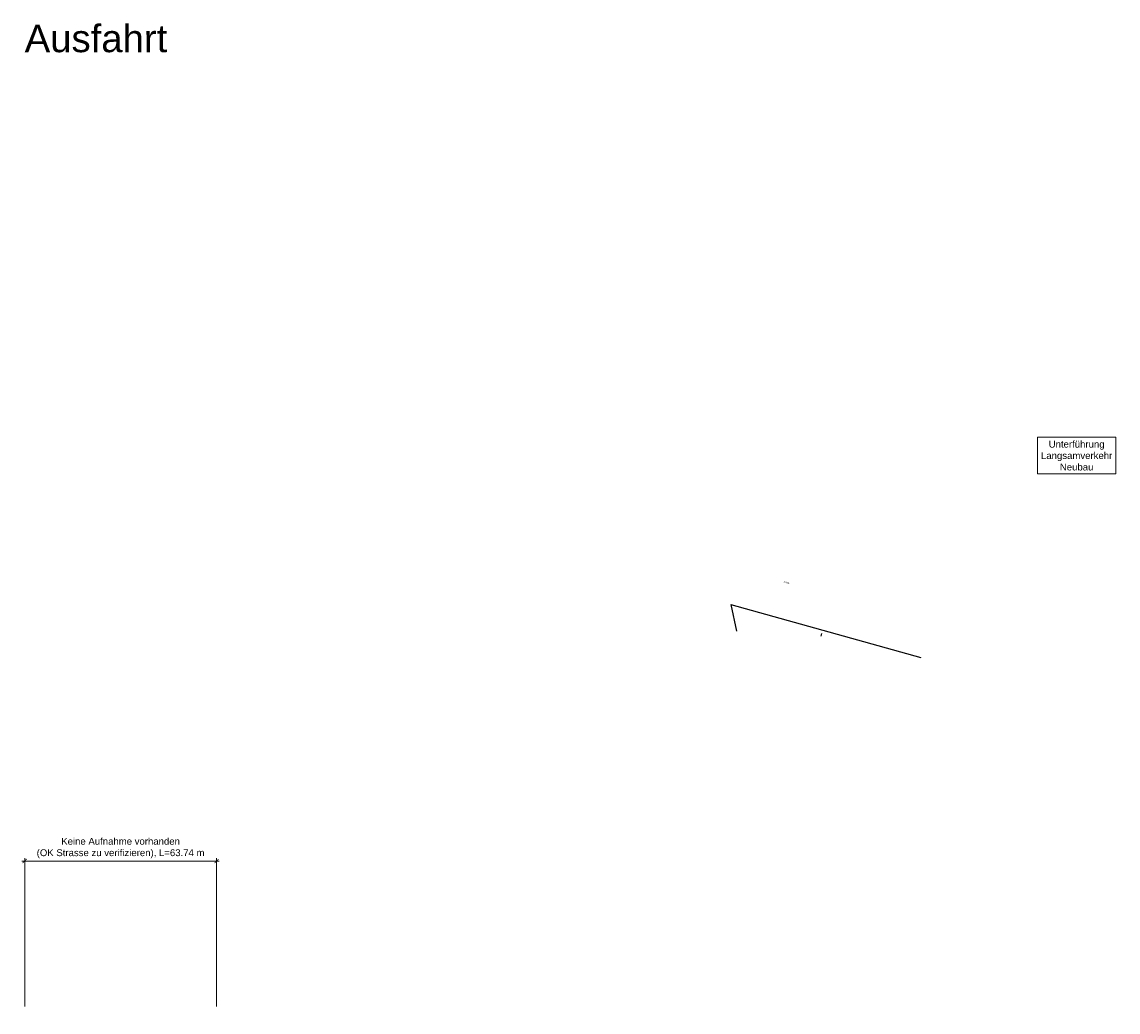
# Model space of a CAD drawing. Header units: metres. Extents: x 2755895 to 2756295, y 1227125 to 1227486.
import ezdxf

# ---------------------------------------------------------------- set-up
doc = ezdxf.new("R2010")
doc.units = ezdxf.units.M
doc.header["$PDMODE"] = 3
doc.layers.get('Defpoints').update_dxf_attribs({"color": 61})
doc.layers.add('_Hilfslayer', color=6, linetype='Continuous', plot=False)
doc.layers.add('AFRY_Bemassung', color=10, linetype='Continuous', lineweight=5)
doc.layers.add('AFRY_Längenprofil_proj_Beschriftung', color=10, linetype='Continuous', lineweight=18)
doc.styles.add('AFRY_Standard', font='arial.ttf')
doc.dimstyles.new('AFRY_bm_m', dxfattribs={"dimscale": 0, "dimtxt": 2.5, "dimasz": 1.5, "dimexe": 1, "dimexo": 2, "dimgap": 1, "dimtad": 1, "dimzin": 0, "dimdsep": 46, "dimtxsty": 'AFRY_Standard', "dimblk": 'ARCHTICK', "dimcen": 2.5, "dimdle": 1, "dimclrd": 256, "dimclre": 256, "dimclrt": 256, "dimadec": 0, "dimazin": 0, "dimtfac": 1, "dimtmove": 0, "dimatfit": 3, "dimfxl": 1, "dimtolj": 1, "dimtzin": 0, "dimlwd": -1, "dimlwe": -1, "dimarcsym": 2})

# ---------------------------------------------------------------- blocks, each defined once
blk = doc.blocks.new('_ARCHTICK')
at = {"color": 0, "linetype": 'ByBlock', "const_width": 0.15}
blk.add_lwpolyline([(-0.5, -0.5), (0.5, 0.5)], dxfattribs=at)
blk = doc.blocks.new('*D108')
at = {"layer": 'AFRY_Bemassung', "transparency": 16777216}
for p, q in [((2755895.25, 1227180.21), (2755967.25, 1227180.21)), ((2755896.25, 1227127.11), (2755896.25, 1227181.21)), ((2755966.25, 1227127.11), (2755966.25, 1227181.21))]:
    blk.add_line(p, q, dxfattribs=at)
at = {"layer": 'Defpoints', "color": 0, "transparency": 16777216}
for p in [(2755966.25, 1227180.21), (2755896.25, 1227125.11), (2755966.25, 1227125.11)]:
    blk.add_point(p, dxfattribs=at)
at = {"layer": 'AFRY_Bemassung', "transparency": 16777216, "xscale": 1.5, "yscale": 1.5, "zscale": 1.5, "rotation": 180}
blk.add_blockref('_ARCHTICK', (2755896.25, 1227180.21), dxfattribs=at)
at = {"layer": 'AFRY_Bemassung', "transparency": 16777216, "xscale": 1.5, "yscale": 1.5, "zscale": 1.5}
blk.add_blockref('_ARCHTICK', (2755966.25, 1227180.21), dxfattribs=at)
at = {"layer": 'AFRY_Bemassung', "transparency": 16777216, "insert": (2755931.25, 1227184.96), "char_height": 2.5, "attachment_point": 5, "style": 'AFRY_Standard'}
blk.add_mtext('\\A1;Keine Aufnahme vorhanden\\P(OK Strasse zu verifizieren), L=63.74 m', dxfattribs=at)

msp = doc.modelspace()

# ---------------------------------------------------------------- linework, layer by layer
at = {"layer": '_Hilfslayer'}
for p, q in [((2756153.902, 1227273.869), (2756155.935, 1227264.078)), ((2756153.902, 1227273.869), (2756223.183, 1227254.471)), ((2756186.821, 1227262.251), (2756187.09, 1227263.214))]:
    msp.add_line(p, q, dxfattribs=at)

# ---------------------------------------------------------------- texts
at = {"layer": '_Hilfslayer', "insert": (2755896.248, 1227485.341), "char_height": 10, "width": 51.97585, "attachment_point": 1, "style": 'AFRY_Standard'}
msp.add_mtext('Ausfahrt', dxfattribs=at)
at = {"layer": '_Hilfslayer', "insert": (2756173.278, 1227282.441), "char_height": 0.5, "width": 3.49659, "attachment_point": 1, "rotation": 341.29545, "style": 'AFRY_Standard'}
msp.add_mtext('3.260%', dxfattribs=at)
at = {"layer": 'AFRY_Längenprofil_proj_Beschriftung', "insert": (2756267.048, 1227333.562), "char_height": 2.5, "attachment_point": 1, "style": 'AFRY_Standard', "bg_fill": 19, "box_fill_scale": 1.5, "bg_fill_color": 256, "bg_fill_transparency": 0}
msp.add_mtext('\\pxqc;Unterführung\\PLangsamverkehr\\PNeubau', dxfattribs=at)

# ---------------------------------------------------------------- dimensions: what is measured, and where the dimension line sits
at = {"layer": 'AFRY_Bemassung'}
dim = msp.add_linear_dim(base=(2755966.248, 1227180.211), p1=(2755896.248, 1227125.107), p2=(2755966.248, 1227125.107), text='Keine Aufnahme vorhanden\\P(OK Strasse zu verifizieren), L=63.74 m', dimstyle='AFRY_bm_m', dxfattribs=at)
dim.commit()
dim.dimension.update_dxf_attribs({"geometry": '*D108', "text_midpoint": (2755931.248, 1227184.956)})

doc.saveas('drawing.dxf')
